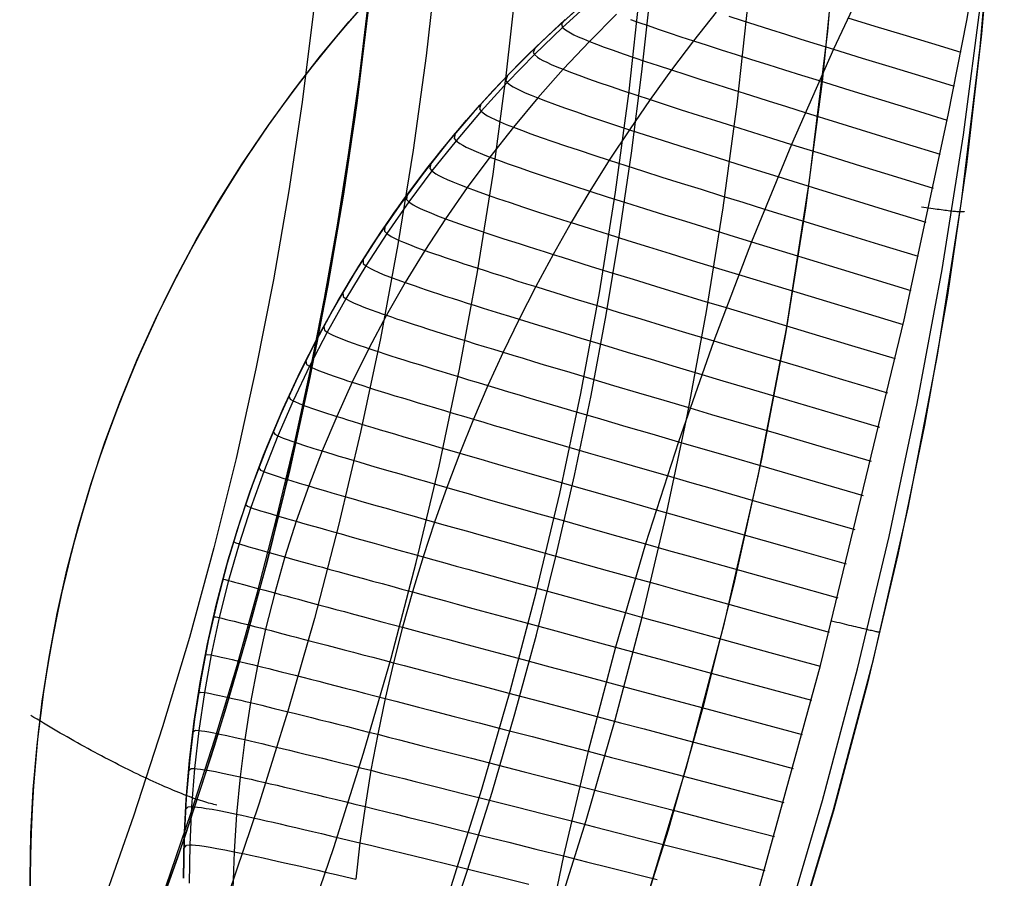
# Model space of a CAD drawing. Header units: millimetres. Extents: x -118 to 118, y -118 to 118.
# Tile 49 of 68: x 92 to 117, y -34 to -11. Entities that reach past the tile are written whole.
import ezdxf

# ---------------------------------------------------------------- set-up
doc = ezdxf.new("R2010")
doc.units = ezdxf.units.MM
doc.header["$MEASUREMENT"] = 0
doc.layers.add('Predefinito', color=5, linetype='Continuous')

msp = doc.modelspace()

# ---------------------------------------------------------------- linework, layer by layer
at = {"layer": 'Predefinito'}
for points in [[(95.274, -35.132), (95.943, -33.257), (96.575, -31.369), (97.17, -29.47), (97.728, -27.559), (98.248, -25.637), (98.73, -23.706), (99.175, -21.765), (99.581, -19.815), (99.948, -17.858), (100.278, -15.893), (100.568, -13.922), (100.819, -11.945), (101.032, -9.963), (101.205, -7.977), (101.338, -5.986), (101.432, -3.993), (101.486, -1.997), (101.5, 0)], [(95.629, -34.019), (96.287, -32.109), (96.905, -30.195), (97.481, -28.279), (98.017, -26.361), (98.513, -24.443), (98.969, -22.527), (99.385, -20.613), (99.762, -18.702), (100.101, -16.795), (100.401, -14.894), (100.664, -13), (100.89, -11.113), (101.079, -9.234), (101.232, -7.365), (101.351, -5.506), (101.434, -3.659), (101.484, -1.823), (101.5, 0)], [(100.026, -61.653), (102.094, -58.164), (104.041, -54.605), (105.864, -50.981), (107.56, -47.297), (109.129, -43.556), (110.567, -39.764), (111.874, -35.923), (113.047, -32.041), (114.086, -28.12), (114.988, -24.165), (115.754, -20.182), (116.381, -16.174), (116.87, -12.148), (117.22, -8.106), (117.43, -4.056), (117.5, 0)], [(103.069, -34.042), (103.872, -31.503), (104.611, -28.946), (105.287, -26.374), (105.899, -23.786), (106.448, -21.182), (106.934, -18.561), (107.354, -15.932), (107.71, -13.295), (108, -10.65), (108.225, -7.988), (108.383, -5.326), (108.475, -2.663), (108.5, 0)], [(100.103, 0), (100.078, -2.222), (100.003, -4.463), (99.877, -6.721), (99.698, -8.995), (99.465, -11.283), (99.177, -13.584), (98.833, -15.895), (98.432, -18.215), (97.972, -20.542), (97.454, -22.874), (96.876, -25.209), (96.238, -27.544), (95.54, -29.878), (94.78, -32.208), (93.959, -34.532), (93.075, -36.847), (91.81, -39.894)], [(94.508, -62.853), (96.621, -59.554), (98.619, -56.183), (100.499, -52.746), (102.26, -49.246), (103.899, -45.687), (105.414, -42.073), (106.803, -38.41), (108.065, -34.701), (109.199, -30.95), (110.202, -27.162), (111.074, -23.342), (111.813, -19.495), (112.42, -15.624), (112.892, -11.734), (113.23, -7.83), (113.432, -3.918), (113.5, 0)], [(92.085, -33.824), (92.104, -32.665), (92.163, -31.508), (92.262, -30.353), (92.399, -29.202), (92.575, -28.056), (92.79, -26.917), (93.044, -25.786), (93.336, -24.665), (93.666, -23.553), (94.033, -22.454), (94.438, -21.368), (94.879, -20.296), (95.356, -19.24), (95.869, -18.2), (96.416, -17.179), (96.998, -16.176), (97.614, -15.194), (98.263, -14.234), (98.944, -13.296), (99.656, -12.381), (100.399, -11.492), (101.172, -10.628)], [(106.626, -10.922), (105.848, -11.612), (105.094, -12.329), (104.364, -13.071), (103.661, -13.838), (102.985, -14.628), (102.337, -15.442), (101.717, -16.278), (101.126, -17.134), (100.565, -18.01), (100.035, -18.905), (99.536, -19.818), (99.068, -20.748), (98.633, -21.693), (98.231, -22.652), (97.862, -23.625), (97.527, -24.61), (97.226, -25.606), (96.96, -26.612), (96.729, -27.626), (96.532, -28.648), (96.372, -29.676), (96.246, -30.709), (96.156, -31.745), (96.103, -32.784), (96.085, -33.824)], [(100.735, -11.109), (100.307, -11.599), (99.888, -12.098), (99.478, -12.605), (99.077, -13.12), (98.686, -13.643), (98.305, -14.173), (97.934, -14.711), (97.574, -15.256), (97.224, -15.807), (96.885, -16.365), (96.557, -16.929), (96.24, -17.499), (95.934, -18.074), (95.639, -18.654), (95.356, -19.239), (95.084, -19.829), (94.825, -20.422), (94.576, -21.019), (94.34, -21.62), (94.116, -22.223), (93.903, -22.83), (93.702, -23.438), (93.514, -24.049), (93.337, -24.661), (93.172, -25.275), (93.019, -25.89), (92.878, -26.505), (92.749, -27.121), (92.632, -27.736), (92.526, -28.352), (92.432, -28.966), (92.349, -29.58), (92.278, -30.193), (92.219, -30.803), (92.17, -31.412), (92.132, -32.019), (92.106, -32.624), (92.09, -33.226), (92.085, -33.824)], [(96.085, -33.824), (96.102, -32.798), (96.155, -31.773), (96.242, -30.75), (96.364, -29.731), (96.521, -28.716), (96.712, -27.707), (96.937, -26.706), (97.196, -25.713), (97.489, -24.729), (97.816, -23.755), (98.175, -22.794), (98.567, -21.845), (98.991, -20.91), (99.446, -19.99), (99.933, -19.086), (100.45, -18.199), (100.997, -17.33), (101.573, -16.481), (102.178, -15.651), (102.81, -14.843), (103.47, -14.056), (104.156, -13.292), (104.868, -12.553), (105.605, -11.838), (106.365, -11.148)], [(96.085, -33.824), (96.103, -32.773), (96.158, -31.723), (96.25, -30.675), (96.378, -29.632), (96.542, -28.593), (96.743, -27.561), (96.979, -26.536), (97.251, -25.521), (97.558, -24.515), (97.9, -23.521), (98.277, -22.539), (98.687, -21.571), (99.131, -20.618), (99.608, -19.68), (100.118, -18.761), (100.659, -17.859), (101.231, -16.977), (101.834, -16.115), (102.466, -15.275), (103.128, -14.457), (103.817, -13.663), (104.534, -12.894), (105.277, -12.15), (106.045, -11.432)], [(99.349, -54.881), (98.665, -53.977), (98.011, -53.05), (97.388, -52.102), (96.796, -51.134), (96.238, -50.146), (95.712, -49.141), (95.22, -48.119), (94.763, -47.081), (94.34, -46.028), (93.952, -44.962), (93.6, -43.883), (93.284, -42.794), (93.004, -41.695), (92.761, -40.586), (92.555, -39.471), (92.386, -38.349), (92.254, -37.222), (92.16, -36.092), (92.104, -34.959), (92.085, -33.824)]]:
    msp.add_lwpolyline(points, dxfattribs=at)
at = {"layer": 'Predefinito', "extrusion": (0.099388, 0.990938, 0.090354)}
msp.add_lwpolyline([(-117.5, -135.289), (-117.498, -135.186), (-117.493, -135.082), (-117.484, -134.979), (-117.471, -134.876), (-117.455, -134.773), (-117.436, -134.67), (-117.412, -134.568), (-117.385, -134.467), (-117.355, -134.367), (-117.321, -134.268), (-117.284, -134.17), (-117.243, -134.074), (-117.199, -133.979), (-117.152, -133.887), (-117.103, -133.796), (-117.05, -133.708)], dxfattribs=at)
at = {"layer": 'Predefinito', "extrusion": (0.10695, 0.990622, 0.085031)}
msp.add_lwpolyline([(-117.5, -135.429), (-117.499, -135.373), (-117.498, -135.317), (-117.495, -135.262), (-117.492, -135.206), (-117.487, -135.15), (-117.481, -135.094), (-117.474, -135.038), (-117.467, -134.982), (-117.458, -134.927), (-117.448, -134.871), (-117.437, -134.815), (-117.425, -134.76), (-117.411, -134.705), (-117.397, -134.65), (-117.382, -134.595), (-117.366, -134.541), (-117.348, -134.487), (-117.33, -134.433), (-117.311, -134.38), (-117.29, -134.327), (-117.269, -134.275), (-117.247, -134.222), (-117.224, -134.171), (-117.199, -134.12), (-117.174, -134.069), (-117.148, -134.019), (-117.122, -133.97), (-117.094, -133.921), (-117.065, -133.873), (-117.036, -133.826), (-117.006, -133.779), (-116.975, -133.733)], dxfattribs=at)
at = {"layer": 'Predefinito', "extrusion": (0.122069, 0.989682, 0.075019)}
msp.add_lwpolyline([(-117.5, -135.677), (-117.499, -135.614), (-117.497, -135.551), (-117.494, -135.488), (-117.489, -135.425), (-117.483, -135.361), (-117.476, -135.298), (-117.467, -135.235), (-117.457, -135.171), (-117.446, -135.108), (-117.433, -135.045), (-117.418, -134.982), (-117.403, -134.92), (-117.386, -134.858), (-117.368, -134.796), (-117.348, -134.734), (-117.327, -134.673), (-117.305, -134.612), (-117.281, -134.552), (-117.256, -134.493), (-117.23, -134.434), (-117.203, -134.375), (-117.174, -134.318), (-117.145, -134.261), (-117.114, -134.204), (-117.082, -134.149), (-117.049, -134.094), (-117.014, -134.04), (-116.979, -133.987), (-116.943, -133.935), (-116.905, -133.884), (-116.867, -133.834), (-116.828, -133.785)], dxfattribs=at)
at = {"layer": 'Predefinito', "extrusion": (0.152284, 0.986798, 0.055125)}
msp.add_lwpolyline([(-117.5, -136.08), (-117.499, -136.006), (-117.496, -135.932), (-117.492, -135.857), (-117.485, -135.782), (-117.477, -135.708), (-117.467, -135.633), (-117.454, -135.558), (-117.44, -135.484), (-117.424, -135.409), (-117.406, -135.335), (-117.386, -135.261), (-117.364, -135.188), (-117.341, -135.115), (-117.315, -135.043), (-117.288, -134.971), (-117.258, -134.9), (-117.227, -134.83), (-117.194, -134.761), (-117.16, -134.692), (-117.124, -134.625), (-117.086, -134.558), (-117.046, -134.493), (-117.005, -134.429), (-116.962, -134.366), (-116.918, -134.304), (-116.872, -134.243), (-116.825, -134.184), (-116.777, -134.127), (-116.728, -134.07), (-116.677, -134.016), (-116.625, -133.962), (-116.573, -133.911)], dxfattribs=at)
at = {"layer": 'Predefinito', "extrusion": (0.482397, 0.866013, 0.131585)}
msp.add_lwpolyline([(-100.23, -146.68), (-100.192, -146.587), (-100.151, -146.495), (-100.108, -146.403), (-100.063, -146.312), (-100.016, -146.222), (-99.967, -146.133), (-99.915, -146.045), (-99.861, -145.958), (-99.805, -145.872), (-99.746, -145.787), (-99.686, -145.704), (-99.623, -145.622), (-99.559, -145.542), (-99.492, -145.463), (-99.424, -145.386), (-99.354, -145.31), (-99.281, -145.236), (-99.208, -145.164), (-99.132, -145.094), (-99.055, -145.026), (-98.977, -144.96), (-98.897, -144.896), (-98.816, -144.834), (-98.733, -144.774), (-98.65, -144.716), (-98.565, -144.661), (-98.479, -144.607), (-98.392, -144.556), (-98.305, -144.507), (-98.216, -144.46), (-98.127, -144.416), (-98.038, -144.374), (-97.947, -144.334), (-97.855, -144.296), (-97.762, -144.26), (-97.668, -144.226), (-97.572, -144.194), (-97.475, -144.164), (-97.378, -144.137), (-97.279, -144.112), (-97.18, -144.089), (-97.079, -144.068), (-96.979, -144.05), (-96.877, -144.034), (-96.775, -144.021), (-96.673, -144.01), (-96.57, -144.002), (-96.467, -143.996), (-96.363, -143.992), (-96.26, -143.991), (-96.157, -143.993), (-96.054, -143.997), (-95.951, -144.003), (-95.848, -144.012), (-95.745, -144.024), (-95.643, -144.038), (-95.542, -144.054), (-95.441, -144.073), (-95.341, -144.094), (-95.242, -144.117), (-95.144, -144.143), (-95.046, -144.171), (-94.95, -144.201), (-94.855, -144.233)], dxfattribs=at)
at = {"layer": 'Predefinito', "extrusion": (0.182384, 0.982518, 0.037347)}
msp.add_lwpolyline([(-117.5, -136.352), (-117.499, -136.271), (-117.496, -136.189), (-117.49, -136.108), (-117.482, -136.026), (-117.472, -135.943), (-117.46, -135.861), (-117.445, -135.779), (-117.428, -135.697), (-117.408, -135.615), (-117.386, -135.533), (-117.362, -135.452), (-117.335, -135.372), (-117.306, -135.292), (-117.275, -135.213), (-117.242, -135.135), (-117.206, -135.058), (-117.169, -134.982), (-117.129, -134.906), (-117.087, -134.833), (-117.043, -134.76), (-116.997, -134.689), (-116.949, -134.619), (-116.899, -134.551), (-116.848, -134.484), (-116.795, -134.42), (-116.74, -134.356), (-116.684, -134.295), (-116.626, -134.236), (-116.567, -134.178), (-116.507, -134.122), (-116.445, -134.068), (-116.383, -134.017)], dxfattribs=at)
at = {"layer": 'Predefinito', "extrusion": (0.597932, 0.789684, 0.137391)}
msp.add_lwpolyline([(-98.8, -147.326), (-98.759, -147.233), (-98.717, -147.141), (-98.672, -147.049), (-98.625, -146.958), (-98.576, -146.867), (-98.524, -146.778), (-98.47, -146.69), (-98.414, -146.603), (-98.356, -146.517), (-98.296, -146.432), (-98.233, -146.349), (-98.169, -146.267), (-98.103, -146.187), (-98.035, -146.108), (-97.965, -146.031), (-97.893, -145.956), (-97.819, -145.882), (-97.744, -145.81), (-97.667, -145.741), (-97.589, -145.673), (-97.509, -145.607), (-97.428, -145.543), (-97.346, -145.481), (-97.262, -145.421), (-97.177, -145.364), (-97.091, -145.308), (-97.005, -145.255), (-96.917, -145.204), (-96.828, -145.156), (-96.739, -145.109), (-96.649, -145.065), (-96.559, -145.023), (-96.467, -144.983), (-96.375, -144.945), (-96.281, -144.909), (-96.185, -144.875), (-96.089, -144.844), (-95.992, -144.814), (-95.894, -144.787), (-95.794, -144.761), (-95.694, -144.738), (-95.593, -144.718), (-95.492, -144.7), (-95.39, -144.684), (-95.287, -144.67), (-95.184, -144.659), (-95.08, -144.651), (-94.977, -144.644), (-94.873, -144.641), (-94.769, -144.64), (-94.665, -144.641), (-94.561, -144.645), (-94.457, -144.651), (-94.354, -144.66), (-94.251, -144.671), (-94.148, -144.684), (-94.046, -144.7), (-93.945, -144.719), (-93.844, -144.74), (-93.744, -144.763), (-93.644, -144.788), (-93.546, -144.816), (-93.449, -144.845), (-93.353, -144.877)], dxfattribs=at)
at = {"layer": 'Predefinito', "extrusion": (0.242002, 0.970245, 0.007716)}
msp.add_lwpolyline([(-117.5, -136.597), (-117.499, -136.509), (-117.495, -136.421), (-117.488, -136.333), (-117.479, -136.244), (-117.467, -136.155), (-117.453, -136.065), (-117.435, -135.976), (-117.415, -135.888), (-117.392, -135.799), (-117.366, -135.711), (-117.338, -135.623), (-117.306, -135.537), (-117.272, -135.451), (-117.236, -135.366), (-117.196, -135.282), (-117.154, -135.199), (-117.11, -135.118), (-117.063, -135.038), (-117.014, -134.96), (-116.962, -134.883), (-116.908, -134.808), (-116.852, -134.735), (-116.794, -134.664), (-116.734, -134.595), (-116.672, -134.528), (-116.609, -134.463), (-116.544, -134.401), (-116.477, -134.34), (-116.409, -134.283), (-116.339, -134.227), (-116.269, -134.174), (-116.197, -134.123)], dxfattribs=at)
at = {"layer": 'Predefinito', "extrusion": (1, 0, 0)}
msp.add_lwpolyline([(-33.824, 0), (-33.824, -100)], dxfattribs=at)
at = {"layer": 'Predefinito'}
for points in [[(101.5, 0, -145), (101.481, -2.229, -144.998), (101.413, -4.456, -144.996), (101.294, -6.681, -144.995), (101.019, -10.067, -144.993), (100.896, -11.244, -144.992), (100.608, -13.608, -144.991), (100.26, -15.984, -144.99), (99.852, -18.369, -144.99), (99.384, -20.762, -144.989), (98.855, -23.16, -144.988), (98.263, -25.561, -144.987), (97.609, -27.963, -144.987), (96.89, -30.364, -144.986), (96.108, -32.76, -144.986), (95.261, -35.15, -144.985)], [(103.199, 0.008, -141.379), (103.17, -2.468, -141.379), (103.075, -4.948, -141.38), (102.918, -7.428, -141.381), (102.698, -9.905, -141.383), (102.418, -12.376, -141.386), (102.078, -14.841, -141.388), (101.679, -17.298, -141.39), (101.221, -19.748, -141.392), (100.705, -22.19, -141.394), (100.131, -24.625, -141.395), (99.498, -27.05, -141.396), (98.806, -29.463, -141.396), (98.057, -31.865, -141.397), (97.249, -34.253, -141.397)], [(99.168, -35.466, -143.678), (100.006, -33.025, -143.678), (100.784, -30.564, -143.678), (101.501, -28.084, -143.678), (102.157, -25.588, -143.678), (102.751, -23.076, -143.678), (103.284, -20.549, -143.678), (103.754, -18.01, -143.678), (104.162, -15.459, -143.678), (104.507, -12.898, -143.678), (104.789, -10.328, -143.678), (105.007, -7.751, -143.678), (105.161, -5.167, -143.679), (105.25, -2.579, -143.679), (105.275, 0.012, -143.679)], [(102.819, -35.639, -153.678), (103.497, -33.616, -153.678), (104.135, -31.58, -153.678), (104.732, -29.532, -153.678), (105.29, -27.473, -153.678), (105.806, -25.402, -153.678), (106.283, -23.322, -153.678), (106.718, -21.232, -153.678), (107.112, -19.134, -153.678), (107.464, -17.029, -153.678), (107.776, -14.916, -153.678), (108.045, -12.796, -153.678), (108.273, -10.672, -153.678), (108.458, -8.542, -153.678), (108.601, -6.408, -153.679), (108.702, -4.27, -153.679), (108.76, -2.13, -153.679), (108.775, 0.012, -153.679)], [(105.769, -34.916, -161), (106.591, -32.314, -161), (107.349, -29.693, -161), (108.042, -27.053, -161), (108.67, -24.397, -161), (109.233, -21.726, -161), (109.73, -19.041, -161), (110.161, -16.344, -161), (110.526, -13.637, -161), (110.824, -10.92, -161), (111.054, -8.195, -161), (111.217, -5.464, -161), (111.312, -2.728, -161), (111.338, 0.012, -161)], [(117.216, -8.166, -135.514), (116.906, -11.801, -135.851), (116.511, -15.214, -136.12), (116.016, -18.618, -136.323), (115.42, -22.009, -136.468), (114.726, -25.383, -136.559), (113.932, -28.736, -136.603), (113.04, -32.065, -136.603), (112.051, -35.366, -136.559)], [(113.081, -9.742, -135), (112.747, -13.049, -135), (112.317, -16.345, -135), (111.79, -19.63, -135), (111.166, -22.899, -135), (110.447, -26.148, -135), (109.633, -29.373, -135), (108.726, -32.573, -135), (107.725, -35.744, -135)], [(114.186, -9.776, -128.945), (113.04, -12.201, -129.223), (111.944, -14.686, -129.461), (110.901, -17.224, -129.658), (109.918, -19.811, -129.815), (108.997, -22.44, -129.931), (108.142, -25.104, -130.006), (107.356, -27.797, -130.04), (106.641, -30.512, -130.033), (106, -33.242, -129.985), (105.433, -35.977, -129.897)], [(110.719, -35.472, -134.12), (112.703, -28.276, -134.128), (114.885, -19.265, -134.115), (116.039, -13.921, -134.188), (116.52, -11.456, -134.289), (116.782, -9.954, -134.379)], [(106.732, -10.955, -107.812), (105.974, -11.639, -107.862), (105.241, -12.346, -107.908), (104.533, -13.073, -107.952), (103.85, -13.822, -107.993), (103.194, -14.591, -108.031), (102.563, -15.379, -108.066), (101.96, -16.186, -108.099), (101.385, -17.011, -108.128), (100.838, -17.853, -108.155), (100.32, -18.711, -108.179), (99.831, -19.584, -108.2), (99.372, -20.473, -108.219), (98.943, -21.375, -108.234), (98.544, -22.289, -108.247), (98.176, -23.216, -108.257), (97.839, -24.155, -108.264), (97.534, -25.103, -108.268), (97.26, -26.061, -108.269), (97.018, -27.027, -108.268), (96.808, -28.001, -108.264), (96.631, -28.982, -108.257), (96.486, -29.968, -108.247), (96.374, -30.96, -108.234), (96.295, -31.956, -108.219), (96.249, -32.955, -108.2), (96.235, -33.954, -108.179)], [(111.757, -35.197, -135.189), (112.757, -31.792, -135.204), (113.669, -28.363, -135.203), (114.493, -24.911, -135.186), (115.229, -21.439, -135.154), (115.877, -17.948, -135.109), (116.435, -14.437, -135.059), (116.898, -10.899, -135.019)], [(100.65, -11.205, -100), (100.235, -11.684, -100), (99.828, -12.17, -100), (99.431, -12.664, -100), (99.043, -13.165, -100), (98.664, -13.673, -100), (98.295, -14.188, -100), (97.936, -14.709, -100), (97.585, -15.239, -100), (97.245, -15.774, -100.001), (96.915, -16.316, -100.001), (96.594, -16.864, -100.001), (96.284, -17.418, -100.001), (95.984, -17.977, -100.001), (95.695, -18.542, -100.001), (95.416, -19.112, -100.001), (95.149, -19.686, -100.001), (94.892, -20.265, -100.001), (94.646, -20.848, -100.001), (94.411, -21.436, -100.001), (94.187, -22.028, -100.001), (93.974, -22.624, -100.001), (93.772, -23.224, -100.001), (93.581, -23.827, -100.001), (93.401, -24.435, -100.001), (93.232, -25.047, -100.001), (93.075, -25.661, -100), (92.929, -26.278, -100), (92.795, -26.898, -100), (92.672, -27.52, -100), (92.56, -28.145, -100), (92.461, -28.771, -100), (92.373, -29.399, -100), (92.296, -30.028, -100), (92.232, -30.659, -100), (92.179, -31.291, -100), (92.138, -31.923, -100), (92.108, -32.557, -100), (92.091, -33.19, -100), (92.085, -33.824, -100)], [(107.381, -11.289, -115.551), (106.674, -12, -115.645), (105.989, -12.729, -115.734), (105.328, -13.475, -115.817), (104.69, -14.238, -115.895), (104.076, -15.018, -115.968), (103.487, -15.814, -116.035), (102.922, -16.625, -116.097), (102.383, -17.45, -116.154), (101.87, -18.29, -116.205), (101.382, -19.144, -116.251), (100.922, -20.01, -116.291), (100.488, -20.889, -116.326), (100.081, -21.779, -116.356), (99.701, -22.681, -116.38), (99.35, -23.592, -116.399), (99.026, -24.514, -116.412), (98.731, -25.445, -116.42), (98.464, -26.383, -116.423), (98.226, -27.33, -116.42), (98.016, -28.284, -116.412), (97.836, -29.243, -116.399), (97.684, -30.208, -116.38), (97.562, -31.179, -116.356), (97.469, -32.153, -116.326), (97.406, -33.131, -116.291), (97.371, -34.111, -116.251)], [(109.984, -11.241, -122.734), (109.393, -11.987, -122.853), (108.818, -12.746, -122.965), (108.26, -13.518, -123.071), (107.718, -14.303, -123.171), (107.194, -15.099, -123.264), (106.687, -15.906, -123.351), (106.197, -16.726, -123.431), (105.726, -17.555, -123.505), (105.273, -18.396, -123.573), (104.838, -19.246, -123.634), (104.422, -20.106, -123.689), (104.025, -20.975, -123.737), (103.648, -21.853, -123.779), (103.29, -22.739, -123.814), (102.952, -23.632, -123.843), (102.633, -24.534, -123.866), (102.335, -25.442, -123.882), (102.057, -26.357, -123.891), (101.799, -27.277, -123.895), (101.562, -28.203, -123.891), (101.345, -29.134, -123.882), (101.15, -30.07, -123.866), (100.975, -31.009, -123.843), (100.821, -31.954, -123.814), (100.688, -32.899, -123.779), (100.576, -33.848, -123.737)], [(105.997, -11.476, -100), (105.944, -11.545, -103.931), (105.974, -11.639, -107.862), (106.048, -11.703, -109.825), (106.18, -11.781, -111.781), (106.271, -11.827, -112.754), (106.383, -11.879, -113.723), (106.517, -11.936, -114.687), (106.674, -12, -115.645), (106.856, -12.07, -116.596), (107.064, -12.148, -117.539), (107.297, -12.231, -118.473), (107.554, -12.322, -119.397), (107.835, -12.418, -120.309), (108.14, -12.521, -121.209), (108.467, -12.631, -122.094), (108.818, -12.746, -122.965), (109.191, -12.868, -123.82), (109.585, -12.995, -124.659), (109.999, -13.127, -125.483), (110.43, -13.264, -126.292), (110.877, -13.405, -127.086), (111.34, -13.55, -127.866), (111.816, -13.699, -128.633), (112.303, -13.851, -129.386), (113.149, -14.114, -130.628), (114.021, -14.384, -131.836), (114.915, -14.66, -133.013), (115.828, -14.94, -134.162)], [(107.746, -11.427, -117.437), (107.965, -11.505, -118.367), (108.206, -11.59, -119.288), (108.469, -11.68, -120.198), (108.755, -11.777, -121.096), (109.063, -11.879, -121.982), (109.393, -11.987, -122.853), (109.743, -12.101, -123.709), (110.114, -12.22, -124.55), (110.502, -12.344, -125.376), (110.907, -12.472, -126.189), (111.328, -12.605, -126.988), (111.763, -12.741, -127.774), (112.21, -12.88, -128.546), (112.669, -13.023, -129.307), (113.471, -13.272, -130.572), (114.297, -13.527, -131.805), (115.145, -13.788, -133.008), (116.012, -14.054, -134.184)], [(110.31, -11.346, -123.591), (110.656, -11.456, -124.434), (111.018, -11.571, -125.264), (111.396, -11.69, -126.08), (111.789, -11.813, -126.884), (112.195, -11.939, -127.676), (113.04, -12.201, -129.223), (113.795, -12.434, -130.514), (114.574, -12.673, -131.774), (115.374, -12.918, -133.006), (116.191, -13.167, -134.213)], [(113.417, -11.386, -129.134), (114.123, -11.602, -130.454), (114.852, -11.823, -131.745), (115.6, -12.05, -133.009), (116.364, -12.281, -134.249)], [(105.255, -12.171, -100), (105.206, -12.29, -105.932), (105.241, -12.346, -107.908), (105.322, -12.413, -109.883), (105.384, -12.452, -110.868), (105.463, -12.496, -111.85), (105.561, -12.546, -112.829), (105.68, -12.6, -113.803), (105.822, -12.661, -114.771), (105.989, -12.729, -115.734), (106.183, -12.803, -116.689), (106.403, -12.885, -117.636), (106.65, -12.974, -118.573), (106.922, -13.069, -119.499), (107.22, -13.172, -120.413), (107.542, -13.281, -121.314), (107.889, -13.396, -122.201), (108.26, -13.518, -123.071), (108.654, -13.646, -123.925), (109.071, -13.781, -124.762), (109.508, -13.92, -125.583), (109.964, -14.065, -126.388), (110.437, -14.214, -127.178), (110.926, -14.368, -127.953), (111.428, -14.525, -128.714), (111.944, -14.686, -129.461), (112.831, -14.961, -130.682), (113.745, -15.244, -131.867), (114.683, -15.533, -133.021), (115.641, -15.828, -134.145)], [(104.537, -12.89, -100), (104.493, -13.015, -105.965), (104.533, -13.073, -107.952), (104.62, -13.144, -109.938), (104.687, -13.186, -110.928), (104.771, -13.232, -111.915), (104.875, -13.283, -112.899), (105.001, -13.341, -113.877), (105.151, -13.404, -114.851), (105.328, -13.475, -115.817), (105.532, -13.553, -116.776), (105.764, -13.639, -117.726), (106.024, -13.732, -118.667), (106.311, -13.832, -119.595), (106.624, -13.939, -120.512), (106.963, -14.054, -121.414), (107.328, -14.175, -122.301), (107.718, -14.303, -123.171), (108.133, -14.437, -124.024), (108.571, -14.578, -124.859), (109.03, -14.724, -125.677), (109.509, -14.876, -126.479), (110.007, -15.032, -127.265), (110.52, -15.193, -128.035), (111.049, -15.358, -128.791), (111.59, -15.527, -129.531), (112.516, -15.814, -130.733), (113.471, -16.108, -131.899), (114.45, -16.409, -133.031), (115.449, -16.716, -134.132)], [(103.844, -13.634, -100), (103.806, -13.762, -105.995), (103.85, -13.822, -107.993), (103.944, -13.895, -109.989), (104.014, -13.938, -110.984), (104.104, -13.986, -111.976), (104.214, -14.039, -112.964), (104.346, -14.099, -113.947), (104.504, -14.165, -114.925), (104.69, -14.238, -115.895), (104.904, -14.319, -116.858), (105.148, -14.408, -117.811), (105.42, -14.505, -118.754), (105.72, -14.609, -119.685), (106.048, -14.721, -120.603), (106.404, -14.84, -121.507), (106.786, -14.966, -122.394), (107.194, -15.099, -123.264), (107.628, -15.239, -124.116), (108.086, -15.385, -124.95), (108.566, -15.537, -125.766), (109.067, -15.695, -126.564), (109.587, -15.858, -127.346), (110.124, -16.026, -128.112), (110.677, -16.197, -128.862), (111.243, -16.373, -129.597), (112.206, -16.67, -130.782), (113.198, -16.975, -131.929), (114.216, -17.287, -133.042), (115.255, -17.604, -134.123)], [(103.176, -14.4, -100), (103.145, -14.53, -106.024), (103.194, -14.591, -108.031), (103.294, -14.665, -110.036), (103.368, -14.709, -111.036), (103.462, -14.758, -112.033), (103.577, -14.813, -113.025), (103.717, -14.874, -114.013), (103.882, -14.942, -114.994), (104.076, -15.018, -115.968), (104.3, -15.102, -116.934), (104.554, -15.193, -117.89), (104.838, -15.293, -118.836), (105.151, -15.401, -119.769), (105.493, -15.516, -120.689), (105.864, -15.639, -121.593), (106.262, -15.769, -122.481), (106.687, -15.906, -123.351), (107.139, -16.051, -124.202), (107.616, -16.203, -125.034), (108.116, -16.36, -125.848), (108.637, -16.523, -126.643), (109.179, -16.692, -127.422), (109.737, -16.865, -128.184), (110.312, -17.043, -128.929), (110.901, -17.224, -129.658), (111.9, -17.531, -130.828), (112.928, -17.845, -131.959), (113.982, -18.167, -133.055), (115.058, -18.494, -134.118)], [(102.534, -15.188, -100), (102.51, -15.318, -106.05), (102.563, -15.379, -108.066), (102.669, -15.454, -110.08), (102.748, -15.499, -111.084), (102.846, -15.549, -112.085), (102.967, -15.604, -113.082), (103.112, -15.667, -114.073), (103.285, -15.736, -115.058), (103.487, -15.814, -116.035), (103.72, -15.899, -117.004), (103.984, -15.993, -117.964), (104.279, -16.096, -118.912), (104.604, -16.206, -119.847), (104.959, -16.324, -120.768), (105.343, -16.45, -121.673), (105.756, -16.584, -122.562), (105.973, -16.654, -122.999), (106.197, -16.726, -123.431), (106.666, -16.874, -124.282), (107.161, -17.03, -125.112), (107.679, -17.192, -125.924), (108.22, -17.36, -126.717), (108.781, -17.534, -127.492), (109.36, -17.712, -128.25), (109.956, -17.895, -128.991), (110.567, -18.082, -129.715), (111.598, -18.396, -130.871), (112.659, -18.718, -131.988), (113.747, -19.048, -133.068), (114.858, -19.384, -134.115)], [(101.92, -15.998, -100), (101.903, -16.126, -106.075), (101.96, -16.186, -108.099), (102.072, -16.261, -110.121), (102.154, -16.306, -111.129), (102.257, -16.356, -112.133), (102.383, -16.412, -113.133), (102.534, -16.475, -114.128), (102.713, -16.546, -115.116), (102.922, -16.625, -116.097), (103.164, -16.712, -117.069), (103.437, -16.807, -118.031), (103.742, -16.912, -118.981), (104.079, -17.024, -119.918), (104.259, -17.084, -120.381), (104.446, -17.145, -120.841), (104.641, -17.209, -121.296), (104.843, -17.274, -121.747), (105.053, -17.341, -122.194), (105.27, -17.411, -122.636), (105.494, -17.482, -123.073), (105.726, -17.555, -123.505), (105.965, -17.631, -123.933), (106.21, -17.708, -124.355), (106.721, -17.867, -125.184), (107.257, -18.033, -125.994), (107.815, -18.205, -126.784), (108.395, -18.383, -127.556), (108.993, -18.565, -128.311), (109.608, -18.753, -129.047), (110.239, -18.944, -129.767), (111.3, -19.265, -130.912), (112.392, -19.594, -132.015), (113.512, -19.931, -133.081), (114.655, -20.274, -134.113)], [(101.333, -16.827, -100), (101.324, -16.951, -106.097), (101.385, -17.011, -108.128), (101.503, -17.085, -110.158), (101.588, -17.13, -111.169), (101.695, -17.18, -112.177), (101.825, -17.236, -113.181), (101.982, -17.3, -114.179), (102.167, -17.371, -115.17), (102.383, -17.45, -116.154), (102.503, -17.493, -116.642), (102.632, -17.538, -117.128), (102.769, -17.586, -117.612), (102.914, -17.636, -118.092), (103.068, -17.687, -118.57), (103.229, -17.741, -119.045), (103.399, -17.797, -119.516), (103.576, -17.856, -119.984), (103.761, -17.916, -120.447), (103.954, -17.978, -120.907), (104.155, -18.043, -121.363), (104.364, -18.109, -121.814), (104.58, -18.178, -122.261), (104.803, -18.249, -122.704), (105.034, -18.321, -123.141), (105.273, -18.396, -123.573), (105.518, -18.472, -124), (105.771, -18.551, -124.422), (106.297, -18.713, -125.25), (106.849, -18.882, -126.057), (107.424, -19.058, -126.846), (108.02, -19.239, -127.615), (108.636, -19.425, -128.366), (109.269, -19.616, -129.099), (109.918, -19.811, -129.815), (111.007, -20.138, -130.949), (112.128, -20.473, -132.041), (113.277, -20.816, -133.095), (114.45, -21.165, -134.113)], [(100.774, -17.676, -100), (100.773, -17.795, -106.117), (100.838, -17.853, -108.155), (100.961, -17.926, -110.191), (101.05, -17.97, -111.206), (101.16, -18.02, -112.217), (101.295, -18.076, -113.224), (101.456, -18.139, -114.225), (101.647, -18.21, -115.219), (101.87, -18.29, -116.205), (101.994, -18.333, -116.695), (102.126, -18.379, -117.182), (102.267, -18.427, -117.666), (102.416, -18.477, -118.148), (102.574, -18.529, -118.627), (102.74, -18.584, -119.102), (102.914, -18.64, -119.574), (103.096, -18.699, -120.043), (103.286, -18.76, -120.507), (103.485, -18.823, -120.967), (103.691, -18.888, -121.424), (103.905, -18.956, -121.875), (104.127, -19.025, -122.323), (104.356, -19.097, -122.765), (104.593, -19.17, -123.202), (104.838, -19.246, -123.634), (105.09, -19.324, -124.061), (105.35, -19.403, -124.482), (105.89, -19.568, -125.309), (106.455, -19.739, -126.115), (107.045, -19.917, -126.901), (107.657, -20.101, -127.668), (108.289, -20.291, -128.416), (108.938, -20.485, -129.146), (109.604, -20.683, -129.858), (110.157, -20.848, -130.426), (110.718, -21.014, -130.982), (111.865, -21.354, -132.064), (113.041, -21.702, -133.107), (114.241, -22.056, -134.114)], [(100.244, -18.544, -100), (100.251, -18.655, -106.135), (100.32, -18.711, -108.179), (100.448, -18.782, -110.221), (100.54, -18.825, -111.239), (100.653, -18.874, -112.253), (100.792, -18.93, -113.262), (100.958, -18.993, -114.266), (101.154, -19.064, -115.262), (101.264, -19.103, -115.757), (101.382, -19.144, -116.251), (101.509, -19.187, -116.741), (101.645, -19.232, -117.23), (101.79, -19.28, -117.715), (101.943, -19.331, -118.198), (102.104, -19.383, -118.677), (102.274, -19.438, -119.154), (102.453, -19.495, -119.626), (102.639, -19.554, -120.095), (102.834, -19.616, -120.56), (103.037, -19.679, -121.021), (103.248, -19.745, -121.478), (103.467, -19.813, -121.93), (103.694, -19.883, -122.377), (103.929, -19.955, -122.82), (104.172, -20.029, -123.257), (104.422, -20.106, -123.689), (104.68, -20.184, -124.115), (104.946, -20.264, -124.536), (105.219, -20.347, -124.952), (105.498, -20.431, -125.362), (106.077, -20.604, -126.167), (106.68, -20.784, -126.951), (107.306, -20.971, -127.716), (107.952, -21.162, -128.461), (108.616, -21.359, -129.188), (109.297, -21.559, -129.897), (109.861, -21.726, -130.46), (110.434, -21.894, -131.013), (111.605, -22.238, -132.086), (112.805, -22.589, -133.119), (114.03, -22.948, -134.116)], [(99.744, -19.428, -100), (99.759, -19.532, -106.151), (99.831, -19.584, -108.2), (99.889, -19.616, -109.224), (99.963, -19.653, -110.247), (100.058, -19.695, -111.268), (100.175, -19.743, -112.284), (100.317, -19.798, -113.296), (100.487, -19.86, -114.302), (100.688, -19.931, -115.301), (100.8, -19.969, -115.797), (100.922, -20.01, -116.291), (101.051, -20.053, -116.783), (101.19, -20.099, -117.272), (101.338, -20.147, -117.758), (101.494, -20.197, -118.242), (101.659, -20.249, -118.722), (101.833, -20.304, -119.199), (102.015, -20.361, -119.672), (102.206, -20.421, -120.142), (102.404, -20.482, -120.607), (102.612, -20.546, -121.069), (102.827, -20.612, -121.526), (103.051, -20.68, -121.978), (103.282, -20.751, -122.425), (103.522, -20.823, -122.868), (103.77, -20.898, -123.305), (104.025, -20.975, -123.737), (104.289, -21.054, -124.163), (104.56, -21.135, -124.584), (104.838, -21.217, -124.999), (105.123, -21.302, -125.409), (105.713, -21.477, -126.212), (106.329, -21.659, -126.995), (106.967, -21.846, -127.758), (107.626, -22.039, -128.501), (108.303, -22.237, -129.225), (108.997, -22.44, -129.931), (109.571, -22.608, -130.491), (110.155, -22.777, -131.04), (111.347, -23.124, -132.105), (112.569, -23.478, -133.13), (113.816, -23.839, -134.118)], [(99.273, -20.33, -100), (99.296, -20.423, -106.165), (99.372, -20.473, -108.219), (99.431, -20.503, -109.245), (99.508, -20.538, -110.27), (99.605, -20.579, -111.293), (99.725, -20.626, -112.311), (99.871, -20.68, -113.325), (100.045, -20.741, -114.333), (100.249, -20.81, -115.334), (100.364, -20.848, -115.831), (100.488, -20.889, -116.326), (100.62, -20.932, -116.819), (100.762, -20.977, -117.309), (100.912, -21.024, -117.796), (101.071, -21.074, -118.28), (101.239, -21.127, -118.761), (101.416, -21.182, -119.238), (101.602, -21.239, -119.712), (101.796, -21.298, -120.182), (101.998, -21.359, -120.648), (102.209, -21.423, -121.11), (102.428, -21.489, -121.567), (102.656, -21.558, -122.02), (102.892, -21.628, -122.467), (103.136, -21.701, -122.91), (103.388, -21.776, -123.347), (103.648, -21.853, -123.779), (103.916, -21.932, -124.205), (104.191, -22.013, -124.625), (104.474, -22.096, -125.04), (104.764, -22.181, -125.45), (105.365, -22.357, -126.252), (105.991, -22.539, -127.033), (106.64, -22.727, -127.794), (107.31, -22.922, -128.535), (107.999, -23.121, -129.257), (108.704, -23.324, -129.96), (109.288, -23.493, -130.517), (109.881, -23.663, -131.063), (111.091, -24.012, -132.122), (112.332, -24.368, -133.14), (113.599, -24.731, -134.12)], [(98.834, -21.246, -100), (98.864, -21.329, -106.176), (98.943, -21.375, -108.234), (99.004, -21.403, -109.263), (99.083, -21.437, -110.29), (99.182, -21.476, -111.314), (99.305, -21.521, -112.335), (99.453, -21.574, -113.35), (99.63, -21.633, -114.36), (99.838, -21.702, -115.362), (99.955, -21.739, -115.86), (100.081, -21.779, -116.356), (100.216, -21.821, -116.849), (100.359, -21.866, -117.34), (100.512, -21.913, -117.827), (100.674, -21.963, -118.312), (100.845, -22.015, -118.794), (101.024, -22.069, -119.272), (101.213, -22.126, -119.746), (101.41, -22.185, -120.216), (101.615, -22.246, -120.683), (101.83, -22.31, -121.145), (102.052, -22.376, -121.602), (102.283, -22.444, -122.055), (102.523, -22.514, -122.503), (102.77, -22.587, -122.945), (103.026, -22.662, -123.383), (103.29, -22.739, -123.814), (103.562, -22.818, -124.24), (103.841, -22.899, -124.66), (104.128, -22.982, -125.075), (104.423, -23.067, -125.484), (105.032, -23.243, -126.285), (105.667, -23.425, -127.066), (106.325, -23.614, -127.825), (107.005, -23.809, -128.564), (107.704, -24.008, -129.284), (108.419, -24.213, -129.985), (109.011, -24.381, -130.54), (109.611, -24.552, -131.083), (110.838, -24.901, -132.136), (112.095, -25.258, -133.148), (113.378, -25.622, -134.123)], [(98.425, -22.177, -100), (98.463, -22.247, -106.186), (98.544, -22.289, -108.247), (98.607, -22.316, -109.277), (98.687, -22.348, -110.305), (98.789, -22.385, -111.331), (98.913, -22.429, -112.353), (99.064, -22.479, -113.371), (99.244, -22.538, -114.381), (99.456, -22.605, -115.385), (99.574, -22.641, -115.884), (99.701, -22.681, -116.38), (99.838, -22.722, -116.874), (99.984, -22.766, -117.365), (100.139, -22.813, -117.853), (100.303, -22.862, -118.338), (100.476, -22.913, -118.82), (100.658, -22.967, -119.299), (100.849, -23.023, -119.774), (101.048, -23.082, -120.244), (101.256, -23.143, -120.711), (101.473, -23.206, -121.173), (101.699, -23.271, -121.631), (101.933, -23.339, -122.084), (102.175, -23.409, -122.532), (102.426, -23.481, -122.974), (102.684, -23.556, -123.412), (102.952, -23.632, -123.843), (103.227, -23.711, -124.269), (103.51, -23.792, -124.689), (103.8, -23.875, -125.103), (104.098, -23.96, -125.512), (104.715, -24.135, -126.313), (105.357, -24.318, -127.092), (106.023, -24.506, -127.85), (106.711, -24.701, -128.588), (107.418, -24.9, -129.306), (108.142, -25.104, -130.006), (108.74, -25.273, -130.558), (109.347, -25.444, -131.1), (110.587, -25.792, -132.148), (111.858, -26.149, -133.156), (113.155, -26.513, -134.125)], [(98.049, -23.121, -100), (98.092, -23.179, -106.193), (98.176, -23.216, -108.257), (98.24, -23.241, -109.288), (98.322, -23.271, -110.318), (98.425, -23.306, -111.345), (98.552, -23.348, -112.368), (98.705, -23.397, -113.386), (98.887, -23.453, -114.398), (99.101, -23.518, -115.403), (99.221, -23.554, -115.902), (99.35, -23.592, -116.399), (99.488, -23.633, -116.893), (99.635, -23.677, -117.385), (99.792, -23.722, -117.873), (99.958, -23.771, -118.359), (100.133, -23.821, -118.841), (100.317, -23.875, -119.32), (100.509, -23.93, -119.795), (100.711, -23.988, -120.266), (100.921, -24.048, -120.733), (101.14, -24.111, -121.195), (101.368, -24.176, -121.653), (101.604, -24.243, -122.106), (101.849, -24.312, -122.554), (102.102, -24.384, -122.997), (102.363, -24.458, -123.434), (102.633, -24.534, -123.866), (102.911, -24.612, -124.291), (103.197, -24.692, -124.711), (103.49, -24.775, -125.125), (103.791, -24.859, -125.534), (104.413, -25.034, -126.334), (105.062, -25.215, -127.113), (105.734, -25.403, -127.87), (106.428, -25.597, -128.607), (107.141, -25.796, -129.324), (107.872, -25.999, -130.021), (108.475, -26.167, -130.573), (109.088, -26.337, -131.112), (110.338, -26.685, -132.158), (111.62, -27.041, -133.161), (112.928, -27.404, -134.126)], [(97.704, -24.077, -100), (97.753, -24.121, -106.199), (97.839, -24.155, -108.264), (97.904, -24.177, -109.296), (97.988, -24.205, -110.326), (98.092, -24.238, -111.354), (98.22, -24.277, -112.379), (98.375, -24.324, -113.398), (98.559, -24.378, -114.41), (98.775, -24.442, -115.416), (98.896, -24.477, -115.915), (99.026, -24.514, -116.412), (99.166, -24.554, -116.907), (99.314, -24.596, -117.399), (99.472, -24.641, -117.888), (99.639, -24.689, -118.374), (99.816, -24.738, -118.856), (100.001, -24.791, -119.335), (100.195, -24.845, -119.81), (100.398, -24.902, -120.282), (100.61, -24.962, -120.749), (100.831, -25.023, -121.211), (101.06, -25.088, -121.669), (101.298, -25.154, -122.122), (101.545, -25.223, -122.57), (101.8, -25.293, -123.013), (102.063, -25.367, -123.45), (102.335, -25.442, -123.882), (102.615, -25.519, -124.307), (102.902, -25.599, -124.727), (103.198, -25.681, -125.141), (103.501, -25.765, -125.549), (104.127, -25.938, -126.349), (104.78, -26.118, -127.127), (105.457, -26.304, -127.884), (106.156, -26.497, -128.62), (106.874, -26.695, -129.336), (107.61, -26.897, -130.033), (108.217, -27.064, -130.583), (108.833, -27.233, -131.122), (110.092, -27.579, -132.165), (111.382, -27.933, -133.165), (112.698, -28.294, -134.128)], [(97.392, -25.044, -100), (97.446, -25.074, -106.202), (97.534, -25.103, -108.268), (97.6, -25.123, -109.301), (97.684, -25.149, -110.332), (97.79, -25.179, -111.36), (97.919, -25.217, -112.385), (98.075, -25.261, -113.404), (98.261, -25.313, -114.418), (98.478, -25.374, -115.423), (98.6, -25.408, -115.923), (98.731, -25.445, -116.42), (98.871, -25.483, -116.915), (99.021, -25.525, -117.407), (99.179, -25.569, -117.896), (99.348, -25.615, -118.382), (99.525, -25.664, -118.865), (99.711, -25.715, -119.344), (99.906, -25.769, -119.82), (100.111, -25.825, -120.291), (100.324, -25.883, -120.758), (100.546, -25.944, -121.221), (100.776, -26.007, -121.679), (101.015, -26.072, -122.132), (101.263, -26.14, -122.58), (101.519, -26.21, -123.023), (101.784, -26.282, -123.46), (102.057, -26.357, -123.891), (102.338, -26.433, -124.317), (102.627, -26.512, -124.737), (102.924, -26.593, -125.151), (103.228, -26.676, -125.559), (103.539, -26.76, -125.961), (103.858, -26.847, -126.358), (104.514, -27.025, -127.136), (105.194, -27.21, -127.892), (105.895, -27.401, -128.628), (106.617, -27.597, -129.343), (107.356, -27.797, -130.04), (107.965, -27.963, -130.589), (108.584, -28.131, -131.127), (109.848, -28.474, -132.169), (111.144, -28.825, -133.168), (112.465, -29.183, -134.128)], [(97.112, -26.021, -100), (97.171, -26.037, -106.203), (97.26, -26.061, -108.269), (97.327, -26.079, -109.302), (97.412, -26.101, -110.334), (97.518, -26.13, -111.362), (97.649, -26.165, -112.387), (97.805, -26.207, -113.407), (97.992, -26.257, -114.42), (98.21, -26.315, -115.426), (98.333, -26.348, -115.926), (98.464, -26.383, -116.423), (98.605, -26.421, -116.918), (98.755, -26.461, -117.41), (98.914, -26.504, -117.899), (99.083, -26.549, -118.385), (99.261, -26.597, -118.868), (99.447, -26.647, -119.347), (99.643, -26.699, -119.823), (99.848, -26.754, -120.294), (100.062, -26.811, -120.761), (100.284, -26.871, -121.224), (100.515, -26.933, -121.682), (100.755, -26.997, -122.135), (101.003, -27.064, -122.583), (101.26, -27.133, -123.026), (101.526, -27.204, -123.463), (101.799, -27.277, -123.895), (102.081, -27.353, -124.32), (102.371, -27.43, -124.74), (102.668, -27.51, -125.154), (102.973, -27.592, -125.562), (103.285, -27.675, -125.965), (103.604, -27.761, -126.361), (104.261, -27.937, -127.139), (104.943, -28.119, -127.895), (105.646, -28.308, -128.631), (106.369, -28.502, -129.346), (107.11, -28.7, -130.042), (107.72, -28.864, -130.591), (108.341, -29.03, -131.129), (109.607, -29.369, -132.17), (110.905, -29.717, -133.169), (112.229, -30.072, -134.129)], [(96.866, -27.007, -100), (96.928, -27.008, -106.202), (97.018, -27.027, -108.268), (97.086, -27.043, -109.301), (97.171, -27.063, -110.332), (97.278, -27.089, -111.36), (97.409, -27.121, -112.385), (97.566, -27.161, -113.404), (97.753, -27.208, -114.418), (97.972, -27.264, -115.423), (98.094, -27.296, -115.923), (98.226, -27.33, -116.42), (98.367, -27.366, -116.915), (98.517, -27.405, -117.407), (98.676, -27.447, -117.896), (98.845, -27.491, -118.382), (99.023, -27.537, -118.865), (99.21, -27.586, -119.344), (99.406, -27.637, -119.82), (99.611, -27.691, -120.291), (99.824, -27.747, -120.758), (100.047, -27.805, -121.221), (100.278, -27.866, -121.679), (100.518, -27.929, -122.132), (100.766, -27.994, -122.58), (101.023, -28.061, -123.023), (101.288, -28.131, -123.46), (101.562, -28.203, -123.891), (101.844, -28.277, -124.317), (102.134, -28.354, -124.737), (102.431, -28.432, -125.151), (102.736, -28.512, -125.559), (103.048, -28.595, -125.961), (103.367, -28.679, -126.358), (104.024, -28.852, -127.136), (104.705, -29.032, -127.892), (105.408, -29.218, -128.628), (106.131, -29.409, -129.343), (106.872, -29.605, -130.04), (107.482, -29.767, -130.589), (108.102, -29.931, -131.127), (109.368, -30.266, -132.169), (110.665, -30.609, -133.168), (111.989, -30.96, -134.128)], [(96.652, -28.001, -100), (96.717, -27.987, -106.199), (96.808, -28.001, -108.264), (96.876, -28.014, -109.296), (96.962, -28.032, -110.326), (97.069, -28.056, -111.354), (97.2, -28.085, -112.379), (97.357, -28.122, -113.398), (97.544, -28.167, -114.41), (97.763, -28.221, -115.416), (97.885, -28.251, -115.915), (98.016, -28.284, -116.412), (98.157, -28.319, -116.907), (98.307, -28.356, -117.399), (98.466, -28.396, -117.888), (98.634, -28.439, -118.374), (98.812, -28.484, -118.856), (98.999, -28.531, -119.335), (99.194, -28.581, -119.81), (99.399, -28.633, -120.282), (99.612, -28.688, -120.749), (99.834, -28.745, -121.211), (100.065, -28.804, -121.669), (100.304, -28.866, -122.122), (100.552, -28.929, -122.57), (100.808, -28.995, -123.013), (101.073, -29.064, -123.45), (101.345, -29.134, -123.882), (101.627, -29.207, -124.307), (101.916, -29.282, -124.727), (102.212, -29.359, -125.141), (102.516, -29.438, -125.549), (103.146, -29.601, -126.349), (103.801, -29.772, -127.127), (104.481, -29.949, -127.884), (105.182, -30.131, -128.62), (105.903, -30.319, -129.336), (106.641, -30.512, -130.033), (107.25, -30.671, -130.583), (107.869, -30.833, -131.121), (109.132, -31.163, -132.165), (110.426, -31.501, -133.165), (111.746, -31.847, -134.128)], [(96.473, -29.001, -100), (96.54, -28.973, -106.193), (96.631, -28.982, -108.257), (96.699, -28.992, -109.288), (96.785, -29.008, -110.318), (96.892, -29.029, -111.345), (97.022, -29.056, -112.368), (97.179, -29.09, -113.386), (97.365, -29.132, -114.398), (97.583, -29.183, -115.403), (97.705, -29.212, -115.902), (97.836, -29.243, -116.399), (97.976, -29.277, -116.893), (98.125, -29.313, -117.385), (98.284, -29.352, -117.873), (98.451, -29.393, -118.359), (98.628, -29.436, -118.841), (98.814, -29.482, -119.32), (99.009, -29.53, -119.795), (99.212, -29.581, -120.266), (99.424, -29.634, -120.733), (99.645, -29.69, -121.195), (99.875, -29.747, -121.653), (100.113, -29.807, -122.106), (100.36, -29.869, -122.554), (100.615, -29.934, -122.997), (100.878, -30.001, -123.434), (101.15, -30.07, -123.866), (101.43, -30.141, -124.291), (101.717, -30.214, -124.711), (102.012, -30.289, -125.125), (102.315, -30.367, -125.534), (102.941, -30.527, -126.334), (103.594, -30.694, -127.113), (104.27, -30.867, -127.87), (104.968, -31.047, -128.607), (105.685, -31.231, -129.324), (106.419, -31.42, -130.021), (107.026, -31.576, -130.573), (107.641, -31.735, -131.112), (108.898, -32.06, -132.158), (110.186, -32.392, -133.161), (111.501, -32.732, -134.126)], [(96.327, -30.007, -100), (96.395, -29.964, -106.186), (96.486, -29.968, -108.247), (96.554, -29.976, -109.277), (96.64, -29.989, -110.305), (96.746, -30.008, -111.331), (96.876, -30.032, -112.353), (97.032, -30.064, -113.371), (97.217, -30.103, -114.381), (97.433, -30.151, -115.385), (97.554, -30.179, -115.884), (97.684, -30.208, -116.38), (97.823, -30.241, -116.874), (97.972, -30.275, -117.365), (98.129, -30.312, -117.853), (98.296, -30.352, -118.338), (98.471, -30.394, -118.82), (98.656, -30.438, -119.299), (98.849, -30.485, -119.774), (99.051, -30.534, -120.244), (99.262, -30.586, -120.711), (99.481, -30.639, -121.173), (99.709, -30.695, -121.631), (99.946, -30.754, -122.084), (100.191, -30.814, -122.532), (100.444, -30.877, -122.974), (100.705, -30.942, -123.412), (100.975, -31.009, -123.843), (101.253, -31.079, -124.269), (101.538, -31.15, -124.689), (101.831, -31.224, -125.103), (102.132, -31.299, -125.512), (102.753, -31.455, -126.313), (103.401, -31.619, -127.092), (104.072, -31.789, -127.85), (104.765, -31.964, -128.588), (105.477, -32.145, -129.306), (106.206, -32.33, -130.006), (106.808, -32.483, -130.558), (107.419, -32.639, -131.1), (108.667, -32.957, -132.148), (109.946, -33.283, -133.156), (111.252, -33.617, -134.125)], [(96.216, -31.017, -100), (96.283, -30.961, -106.176), (96.374, -30.96, -108.234), (96.441, -30.966, -109.263), (96.527, -30.976, -110.29), (96.632, -30.992, -111.314), (96.761, -31.014, -112.335), (96.915, -31.043, -113.35), (97.099, -31.08, -114.36), (97.313, -31.125, -115.362), (97.433, -31.151, -115.86), (97.562, -31.179, -116.356), (97.7, -31.21, -116.849), (97.847, -31.243, -117.34), (98.003, -31.279, -117.827), (98.168, -31.317, -118.312), (98.342, -31.357, -118.794), (98.524, -31.4, -119.272), (98.716, -31.445, -119.746), (98.916, -31.493, -120.216), (99.125, -31.542, -120.683), (99.342, -31.595, -121.145), (99.568, -31.649, -121.602), (99.802, -31.705, -122.055), (100.044, -31.764, -122.503), (100.295, -31.825, -122.945), (100.554, -31.888, -123.383), (100.821, -31.954, -123.814), (101.096, -32.021, -124.24), (101.378, -32.091, -124.66), (101.669, -32.162, -125.075), (101.966, -32.236, -125.484), (102.581, -32.388, -126.285), (103.223, -32.548, -127.066), (103.887, -32.713, -127.825), (104.573, -32.885, -128.564), (105.278, -33.061, -129.284), (106, -33.242, -129.985), (106.596, -33.392, -130.54), (107.202, -33.545, -131.083), (108.439, -33.856, -132.137)], [(96.138, -32.03, -100), (96.205, -31.961, -106.165), (96.295, -31.956, -108.219), (96.362, -31.959, -109.245), (96.446, -31.967, -110.27), (96.55, -31.98, -111.293), (96.678, -32, -112.311), (96.83, -32.026, -113.325), (97.012, -32.06, -114.333), (97.224, -32.102, -115.334), (97.342, -32.126, -115.831), (97.469, -32.153, -116.326), (97.605, -32.182, -116.819), (97.751, -32.214, -117.309), (97.905, -32.248, -117.796), (98.068, -32.284, -118.28), (98.239, -32.323, -118.761), (98.42, -32.364, -119.238), (98.609, -32.407, -119.712), (98.807, -32.453, -120.182), (99.013, -32.501, -120.648), (99.227, -32.551, -121.11), (99.45, -32.604, -121.567), (99.682, -32.658, -122.02), (99.921, -32.715, -122.467), (100.169, -32.774, -122.91), (100.424, -32.835, -123.347), (100.688, -32.899, -123.779), (100.96, -32.964, -124.205), (101.239, -33.032, -124.625), (101.525, -33.101, -125.04), (101.819, -33.173, -125.45), (102.427, -33.321, -126.252), (103.06, -33.476, -127.033), (103.716, -33.637, -127.794), (104.394, -33.804, -128.535), (105.09, -33.976, -129.257)], [(96.095, -33.046, -100), (96.16, -32.964, -106.151), (96.249, -32.955, -108.2), (96.314, -32.955, -109.224), (96.397, -32.961, -110.247), (96.5, -32.972, -111.268), (96.626, -32.989, -112.284), (96.776, -33.012, -113.296), (96.955, -33.044, -114.302), (97.164, -33.083, -115.301), (97.28, -33.106, -115.797), (97.406, -33.131, -116.291), (97.54, -33.159, -116.783), (97.683, -33.189, -117.272), (97.835, -33.221, -117.758), (97.995, -33.256, -118.242), (98.164, -33.293, -118.722), (98.342, -33.332, -119.199), (98.528, -33.374, -119.672), (98.723, -33.418, -120.142), (98.926, -33.464, -120.607), (99.137, -33.512, -121.069), (99.357, -33.563, -121.526), (99.585, -33.615, -121.978), (99.821, -33.67, -122.425), (100.065, -33.727, -122.868), (100.316, -33.786, -123.305), (100.576, -33.848, -123.737)], [(92.085, -33.824, -100), (92.092, -34.533, -100)]]:
    msp.add_polyline3d(points, dxfattribs=at)

doc.saveas('drawing.dxf')
